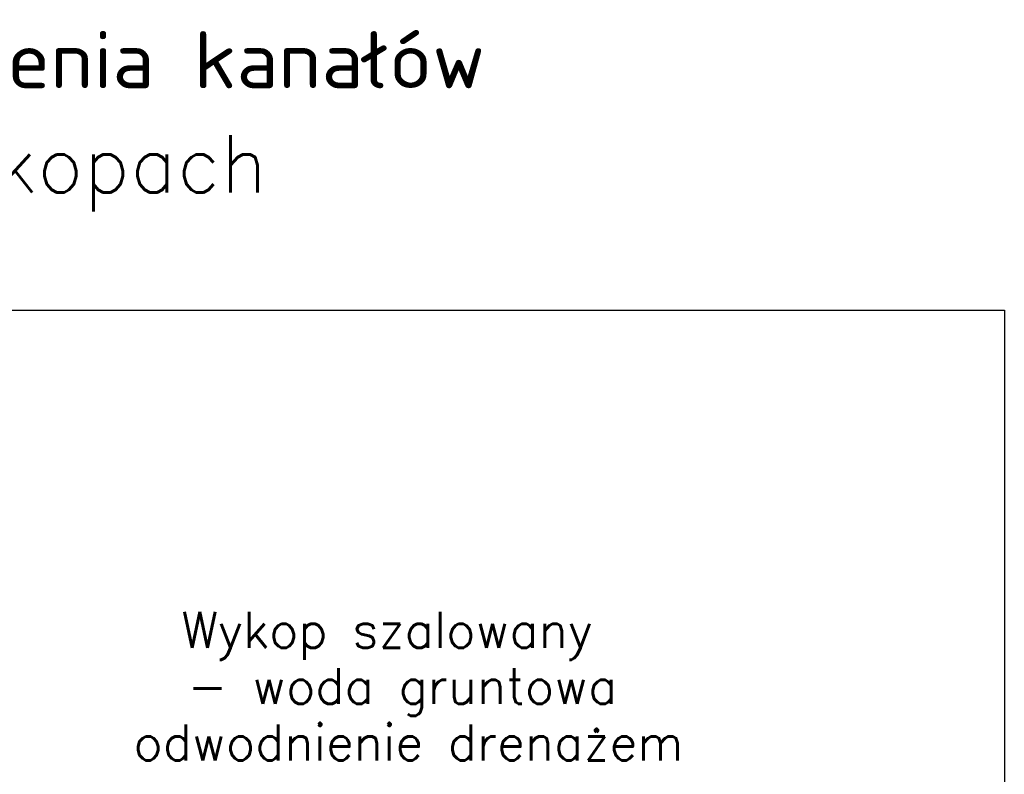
# Model space of a CAD drawing. Extents: x 10053 to 10263, y 5337 to 5664.
# Tile 14 of 14: x 10159 to 10263, y 5585 to 5664. Entities that reach past the tile are written whole.
import ezdxf

# ---------------------------------------------------------------- set-up
doc = ezdxf.new("R2010")
doc.units = 0
doc.header["$LTSCALE"] = 0.01
doc.layers.get('DEFPOINTS').update_dxf_attribs({"linetype": 'CONTINUOUS'})
doc.layers.add('NAPISY', color=7, linetype='CONTINUOUS')
doc.styles.add('ROMANS', font='ROMANS')

msp = doc.modelspace()

# ---------------------------------------------------------------- linework, layer by layer
at = {"layer": 'DEFPOINTS'}
for p, q in [((10052.6, 5633.75), (10262.6, 5633.75)), ((10262.6, 5633.75), (10262.6, 5336.75))]:
    msp.add_line(p, q, dxfattribs=at)

# ---------------------------------------------------------------- texts
at = {"layer": 'NAPISY', "color": 7, "style": 'ROMANS'}
for s, height, p in [('Szczegół ułożenia kanałów', 6, (10104.36, 5657.06)), ('w wykopach', 6, (10137.13, 5646.12)), ('Wykop szalowany', 3.7752, (10176.18, 5598.31)), ('- woda gruntowa', 3.7752, (10176.83, 5592.42)), ('odwodnienie drenażem', 3.7752, (10171.16, 5586.5))]:
    msp.add_text(s, height=height, dxfattribs=at).set_placement(p)

doc.saveas('drawing.dxf')
